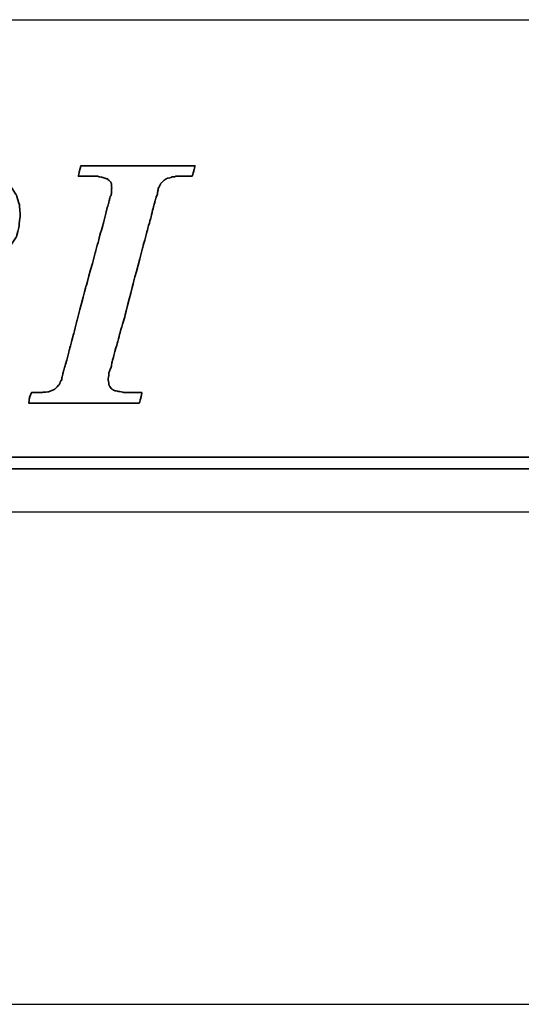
# Model space of a CAD drawing. Header units: millimetres. Extents: x 748 to 1024, y 329 to 423.
# Tile 29 of 49: x 949.53 to 951.06, y 353.03 to 356.03. Entities that reach past the tile are written whole.
import ezdxf

# ---------------------------------------------------------------- set-up
doc = ezdxf.new("R2010")
doc.units = ezdxf.units.MM
doc.header["$LTSCALE"] = 0.15
for name, color, linetype in [('DIM', 4, 'CONTINUOUS'), ('layer 1', 7, 'CONTINUOUS'), ('OUT', 3, 'CONTINUOUS')]:
    doc.layers.add(name, color=color, linetype=linetype)

# ---------------------------------------------------------------- blocks, each defined once
blk = doc.blocks.new('TBI MOTION logo(完整正式版)')
at = {"layer": 'layer 1', "color": 22, "lineweight": 35}
for points, knots in [([(-64.65375, -6.86375), (-64.65375, -6.86375), (-64.84375, -7.29625), (-64.84375, -7.29625), (-64.84375, -7.29625), (-64.84375, -7.29625), (-64.86875, -7.34375), (-64.86875, -7.34375), (-64.86875, -7.34375), (-64.86875, -7.34375), (-64.86875, -7.36875), (-64.86875, -7.36875), (-64.86875, -7.36875), (-64.86875, -7.36875), (-65.15375, -7.65375), (-65.15375, -7.65375), (-65.15375, -7.65375), (-65.15375, -7.65375), (-65.17875, -7.65375), (-65.17875, -7.65375), (-65.17875, -7.65375), (-65.17875, -7.65375), (-65.20375, -7.67875), (-65.20375, -7.67875), (-65.20375, -7.67875), (-65.20375, -7.67875), (-65.58875, -7.87125), (-65.58875, -7.87125), (-65.58875, -7.87125), (-65.58875, -7.87125), (-65.63375, -7.87125), (-65.63375, -7.87125), (-65.63375, -7.87125), (-65.63375, -7.87125), (-65.65875, -7.89375), (-65.65875, -7.89375), (-65.65875, -7.89375), (-65.65875, -7.89375), (-66.09375, -7.94375), (-66.09375, -7.94375), (-66.09375, -7.94375), (-66.09375, -7.94375), (-66.11375, -7.94375), (-66.11375, -7.94375), (-66.11375, -7.94375), (-66.11375, -7.94375), (-66.16375, -7.94375), (-66.16375, -7.94375), (-66.16375, -7.94375), (-66.16375, -7.94375), (-66.30875, -7.94375), (-66.30875, -7.94375), (-66.30875, -7.94375), (-66.30875, -7.94375), (-66.69375, -7.94375), (-66.69375, -7.94375), (-66.69375, -7.94375), (-66.69375, -7.94375), (-67.07375, -7.94375), (-67.07375, -7.94375), (-67.07375, -7.94375), (-67.07375, -7.94375), (-67.12375, -7.94375), (-67.12375, -7.94375), (-67.12375, -7.94375), (-67.12375, -7.94375), (-67.12375, -7.96625), (-67.12375, -7.96625), (-67.12375, -7.96625), (-67.12375, -7.96625), (-67.14875, -7.99125), (-67.14875, -7.99125), (-67.14875, -7.99125), (-67.14875, -7.99125), (-67.24375, -8.34875), (-67.24375, -8.34875), (-67.24375, -8.34875), (-67.24375, -8.34875), (-67.31375, -8.68625), (-67.31375, -8.68625), (-67.31375, -8.68625), (-67.31375, -8.68625), (-67.26875, -8.68625), (-67.26875, -8.68625), (-67.26875, -8.68625), (-67.26875, -8.68625), (-67.07375, -8.68625), (-67.07375, -8.68625), (-67.07375, -8.68625), (-67.07375, -8.68625), (-66.54875, -8.68625), (-66.54875, -8.68625), (-66.54875, -8.68625), (-66.54875, -8.68625), (-65.82625, -8.68625), (-65.82625, -8.68625), (-65.82625, -8.68625), (-65.82625, -8.68625), (-65.01375, -8.68625), (-65.01375, -8.68625), (-65.01375, -8.68625), (-65.01375, -8.68625), (-64.05375, -8.68625), (-64.05375, -8.68625), (-64.05375, -8.68625), (-64.05375, -8.68625), (-62.08375, -8.68625), (-62.08375, -8.68625), (-62.08375, -8.68625), (-62.08375, -8.68625), (-60.06875, -8.68625), (-60.06875, -8.68625), (-60.06875, -8.68625), (-60.06875, -8.68625), (-59.10875, -8.68625), (-59.10875, -8.68625), (-59.10875, -8.68625), (-59.10875, -8.68625), (-58.29375, -8.68625), (-58.29375, -8.68625), (-58.29375, -8.68625), (-58.29375, -8.68625), (-57.57375, -8.68625), (-57.57375, -8.68625), (-57.57375, -8.68625), (-57.57375, -8.68625), (-57.04875, -8.68625), (-57.04875, -8.68625), (-57.04875, -8.68625), (-57.04875, -8.68625), (-56.85375, -8.68625), (-56.85375, -8.68625), (-56.85375, -8.68625), (-56.85375, -8.68625), (-56.70875, -8.68625), (-56.70875, -8.68625), (-56.70875, -8.68625), (-56.70875, -8.68625), (-56.61375, -8.68625), (-56.61375, -8.68625), (-56.61375, -8.68625), (-56.61375, -8.68625), (-56.56875, -8.68625), (-56.56875, -8.68625), (-56.56875, -8.68625), (-56.56875, -8.68625), (-55.65375, -8.63875), (-55.65375, -8.63875), (-55.65375, -8.63875), (-55.65375, -8.63875), (-54.76875, -8.51875), (-54.76875, -8.51875), (-54.76875, -8.51875), (-54.76875, -8.51875), (-53.90375, -8.30375), (-53.90375, -8.30375), (-53.90375, -8.30375), (-53.90375, -8.30375), (-53.08875, -8.03875), (-53.08875, -8.03875), (-53.08875, -8.03875), (-53.08875, -8.03875), (-52.34375, -7.65375), (-52.34375, -7.65375), (-52.34375, -7.65375), (-52.34375, -7.65375), (-51.69875, -7.29625), (-51.69875, -7.29625), (-51.69875, -7.29625), (-51.69875, -7.29625), (-51.21875, -6.91125), (-51.21875, -6.91125), (-51.21875, -6.91125), (-51.21875, -6.91125), (-50.83375, -6.50375), (-50.83375, -6.50375), (-50.83375, -6.50375), (-50.83375, -6.50375), (-50.44875, -5.94875), (-50.44875, -5.94875), (-50.44875, -5.94875), (-50.44875, -5.94875), (-50.13875, -5.30375), (-50.13875, -5.30375), (-50.13875, -5.30375), (-50.13875, -5.30375), (-49.99375, -4.65375), (-49.99375, -4.65375), (-49.99375, -4.65375), (-49.99375, -4.65375), (-49.92375, -3.98375), (-49.92375, -3.98375), (-49.92375, -3.98375), (-49.92375, -3.98375), (-49.99375, -3.19374), (-49.99375, -3.19374), (-49.99375, -3.19374), (-49.99375, -3.19374), (-50.23374, -2.44874), (-50.23374, -2.44874), (-50.23374, -2.44874), (-50.23374, -2.44874), (-50.59375, -1.87374), (-50.59375, -1.87374), (-50.59375, -1.87374), (-50.59375, -1.87374), (-51.09875, -1.31874), (-51.09875, -1.31874), (-51.09875, -1.31874), (-51.09875, -1.31874), (-51.74375, -0.81875), (-51.74375, -0.81875), (-51.74375, -0.81875), (-51.74375, -0.81875), (-52.53875, -0.48125), (-52.53875, -0.48125), (-52.53875, -0.48125), (-52.53875, -0.48125), (-53.47375, -0.21875), (-53.47375, -0.21875), (-53.47375, -0.21875), (-53.47375, -0.21875), (-54.52875, -0.04874), (-54.52875, -0.04874), (-54.52875, -0.04874), (-54.52875, -0.04874), (-55.65375, 0.12125), (-55.65375, 0.12125), (-55.65375, 0.12125), (-55.65375, 0.12125), (-54.50375, 0.28624), (-54.50375, 0.28624), (-54.50375, 0.28624), (-54.50375, 0.28624), (-53.83375, 0.38124), (-53.83375, 0.38124), (-53.83375, 0.38124), (-53.83375, 0.38124), (-53.18375, 0.50125), (-53.18375, 0.50125), (-53.18375, 0.50125), (-53.18375, 0.50125), (-52.55875, 0.66874), (-52.55875, 0.66874), (-52.55875, 0.66874), (-52.55875, 0.66874), (-52.03375, 0.86124), (-52.03375, 0.86124), (-52.03375, 0.86124), (-52.03375, 0.86124), (-51.50374, 1.03124), (-51.50374, 1.03124), (-51.50374, 1.03124), (-51.50374, 1.03124), (-51.09875, 1.27125), (-51.09875, 1.27125), (-51.09875, 1.27125), (-51.09875, 1.27125), (-50.71375, 1.48624), (-50.71375, 1.48624), (-50.71375, 1.48624), (-50.71375, 1.48624), (-50.37625, 1.77625), (-50.37625, 1.77625), (-50.37625, 1.77625), (-50.37625, 1.77625), (-49.82375, 2.37625), (-49.82375, 2.37625), (-49.82375, 2.37625), (-49.82375, 2.37625), (-49.41875, 2.99625), (-49.41875, 2.99625), (-49.41875, 2.99625), (-49.41875, 2.99625), (-49.22375, 3.76625), (-49.22375, 3.76625), (-49.22375, 3.76625), (-49.22375, 3.76625), (-49.15375, 4.50874), (-49.15375, 4.50874), (-49.15375, 4.50874), (-49.15375, 4.50874), (-49.20375, 5.25125), (-49.20375, 5.25125), (-49.20375, 5.25125), (-49.20375, 5.25125), (-49.41875, 5.92625), (-49.41875, 5.92625), (-49.41875, 5.92625), (-49.41875, 5.92625), (-49.77875, 6.47625), (-49.77875, 6.47625), (-49.77875, 6.47625), (-49.77875, 6.47625), (-50.33125, 7.02624), (-50.33125, 7.02624), (-50.33125, 7.02624), (-50.33125, 7.02624), (-51.00125, 7.43625), (-51.00125, 7.43625), (-51.00125, 7.43625), (-51.00125, 7.43625), (-51.79375, 7.72625), (-51.79375, 7.72625), (-51.79375, 7.72625), (-51.79375, 7.72625), (-52.72875, 7.89124), (-52.72875, 7.89124), (-52.72875, 7.89124), (-52.72875, 7.89124), (-53.83375, 7.98625), (-53.83375, 7.98625), (-53.83375, 7.98625), (-53.83375, 7.98625), (-53.92875, 7.98625), (-53.92875, 7.98625), (-53.92875, 7.98625), (-53.92875, 7.98625), (-54.26375, 7.98625), (-54.26375, 7.98625), (-54.26375, 7.98625), (-54.26375, 7.98625), (-54.74375, 7.98625), (-54.74375, 7.98625), (-54.74375, 7.98625), (-54.74375, 7.98625), (-55.36875, 7.98625), (-55.36875, 7.98625), (-55.36875, 7.98625), (-55.36875, 7.98625), (-56.13375, 7.98625), (-56.13375, 7.98625), (-56.13375, 7.98625), (-56.13375, 7.98625), (-56.94875, 7.98625), (-56.94875, 7.98625), (-56.94875, 7.98625), (-56.94875, 7.98625), (-58.77625, 7.98625), (-58.77625, 7.98625), (-58.77625, 7.98625), (-58.77625, 7.98625), (-60.59875, 7.98625), (-60.59875, 7.98625), (-60.59875, 7.98625), (-60.59875, 7.98625), (-61.41375, 7.98625), (-61.41375, 7.98625), (-61.41375, 7.98625), (-61.41375, 7.98625), (-62.17875, 7.98625), (-62.17875, 7.98625), (-62.17875, 7.98625), (-62.17875, 7.98625), (-62.80375, 7.98625), (-62.80375, 7.98625), (-62.80375, 7.98625), (-62.80375, 7.98625), (-63.30625, 7.98625), (-63.30625, 7.98625), (-63.30625, 7.98625), (-63.30625, 7.98625), (-63.57375, 7.98625), (-63.57375, 7.98625), (-63.57375, 7.98625), (-63.57375, 7.98625), (-63.57375, 7.96375), (-63.57375, 7.96375), (-63.57375, 7.96375), (-63.57375, 7.96375), (-63.59875, 7.94125), (-63.59875, 7.94125), (-63.59875, 7.94125), (-63.59875, 7.94125), (-63.69375, 7.55625), (-63.69375, 7.55625), (-63.69375, 7.55625), (-63.69375, 7.55625), (-63.76375, 7.24624), (-63.76375, 7.24624), (-63.76375, 7.24624), (-63.76375, 7.24624), (-63.23875, 7.24624), (-63.23875, 7.24624), (-63.23875, 7.24624), (-63.23875, 7.24624), (-62.75875, 7.24624), (-62.75875, 7.24624), (-62.75875, 7.24624), (-62.75875, 7.24624), (-62.61125, 7.24624), (-62.61125, 7.24624), (-62.61125, 7.24624), (-62.61125, 7.24624), (-62.56625, 7.24624), (-62.56625, 7.24624), (-62.56625, 7.24624), (-62.56625, 7.24624), (-62.22875, 7.24624), (-62.22875, 7.24624), (-62.22875, 7.24624), (-62.22875, 7.24624), (-62.20375, 7.24624), (-62.20375, 7.24624), (-62.20375, 7.24624), (-62.20375, 7.24624), (-62.17875, 7.21875), (-62.17875, 7.21875), (-62.17875, 7.21875), (-62.17875, 7.21875), (-61.96375, 7.17125), (-61.96375, 7.17125), (-61.96375, 7.17125), (-61.96375, 7.17125), (-61.72375, 7.12624), (-61.72375, 7.12624), (-61.72375, 7.12624), (-61.72375, 7.12624), (-61.70375, 7.12624), (-61.70375, 7.12624), (-61.70375, 7.12624), (-61.70375, 7.12624), (-61.55875, 7.07624), (-61.55875, 7.07624), (-61.55875, 7.07624), (-61.55875, 7.07624), (-61.50875, 7.07624), (-61.50875, 7.07624), (-61.50875, 7.07624), (-61.50875, 7.07624), (-61.48375, 7.02624), (-61.48375, 7.02624), (-61.48375, 7.02624), (-61.48375, 7.02624), (-61.31875, 6.83375), (-61.31875, 6.83375), (-61.31875, 6.83375), (-61.31875, 6.83375), (-61.29375, 6.81125), (-61.29375, 6.81125), (-61.29375, 6.81125), (-61.29375, 6.81125), (-61.29375, 6.78625), (-61.29375, 6.78625), (-61.29375, 6.78625), (-61.29375, 6.78625), (-61.19875, 6.50124), (-61.19875, 6.50124), (-61.19875, 6.50124), (-61.19875, 6.50124), (-61.17375, 6.45124), (-61.17375, 6.45124), (-61.17375, 6.45124), (-61.17375, 6.45124), (-61.19875, 6.40625), (-61.19875, 6.40625), (-61.19875, 6.40625), (-61.19875, 6.40625), (-61.26875, 5.99624), (-61.26875, 5.99624), (-61.26875, 5.99624), (-61.26875, 5.99624), (-61.26875, 5.85125), (-61.26875, 5.85125), (-61.26875, 5.85125), (-61.26875, 5.85125), (-61.26875, 5.82625), (-61.26875, 5.82625), (-61.26875, 5.82625), (-61.26875, 5.82625), (-61.29375, 5.80625), (-61.29375, 5.80625), (-61.29375, 5.80625), (-61.29375, 5.80625), (-61.34125, 5.66125), (-61.34125, 5.66125), (-61.34125, 5.66125), (-61.34125, 5.66125), (-61.41375, 5.44625), (-61.41375, 5.44625), (-61.41375, 5.44625), (-61.41375, 5.44625), (-61.48375, 5.15625), (-61.48375, 5.15625), (-61.48375, 5.15625), (-61.48375, 5.15625), (-61.58375, 4.82124), (-61.58375, 4.82124), (-61.58375, 4.82124), (-61.58375, 4.82124), (-61.79875, 4.00375), (-61.79875, 4.00375), (-61.79875, 4.00375), (-61.79875, 4.00375), (-62.05875, 2.99625), (-62.05875, 2.99625), (-62.05875, 2.99625), (-62.05875, 2.99625), (-62.34875, 1.91625), (-62.34875, 1.91625), (-62.34875, 1.91625), (-62.34875, 1.91625), (-62.97375, -0.41124), (-62.97375, -0.41124), (-62.97375, -0.41124), (-62.97375, -0.41124), (-63.59875, -2.75875), (-63.59875, -2.75875), (-63.59875, -2.75875), (-63.59875, -2.75875), (-63.88375, -3.86374), (-63.88375, -3.86374), (-63.88375, -3.86374), (-63.88375, -3.86374), (-64.14875, -4.82374), (-64.14875, -4.82374), (-64.14875, -4.82374), (-64.14875, -4.82374), (-64.36375, -5.64125), (-64.36375, -5.64125), (-64.36375, -5.64125), (-64.36375, -5.64125), (-64.43625, -5.97625), (-64.43625, -5.97625), (-64.43625, -5.97625), (-64.43625, -5.97625), (-64.50875, -6.28625), (-64.50875, -6.28625), (-64.50875, -6.28625), (-64.50875, -6.28625), (-64.50875, -6.30875), (-64.50875, -6.30875), (-64.50875, -6.30875), (-64.50875, -6.30875), (-64.57875, -6.50375), (-64.57875, -6.50375), (-64.57875, -6.50375), (-64.57875, -6.50375), (-64.62875, -6.69625), (-64.62875, -6.69625), (-64.62875, -6.69625), (-64.62875, -6.69625), (-64.62875, -6.76875), (-64.62875, -6.76875), (-64.62875, -6.76875), (-64.62875, -6.76875), (-64.62875, -6.81375), (-64.62875, -6.81375), (-64.62875, -6.81375), (-64.62875, -6.81375), (-64.62875, -6.83875), (-64.62875, -6.83875), (-64.62875, -6.83875), (-64.62875, -6.83875), (-64.65375, -6.86375), (-64.65375, -6.86375)], [0, 0, 0, 0, 0.00719424, 0.00719424, 0.00719424, 0.00719425, 0.01438849, 0.01438849, 0.01438849, 0.0143885, 0.02158273, 0.02158273, 0.02158273, 0.02158274, 0.02877698, 0.02877698, 0.02877698, 0.02877699, 0.03597122, 0.03597122, 0.03597122, 0.03597123, 0.04316547, 0.04316547, 0.04316547, 0.04316548, 0.05035971, 0.05035971, 0.05035971, 0.05035972, 0.05755396, 0.05755396, 0.05755396, 0.05755397, 0.0647482, 0.0647482, 0.0647482, 0.06474821, 0.07194245, 0.07194245, 0.07194245, 0.07194246, 0.07913669, 0.07913669, 0.07913669, 0.0791367, 0.08633094, 0.08633094, 0.08633094, 0.08633095, 0.09352518, 0.09352518, 0.09352518, 0.09352519, 0.10071942, 0.10071942, 0.10071942, 0.10071943, 0.10791367, 0.10791367, 0.10791367, 0.10791368, 0.11510791, 0.11510791, 0.11510791, 0.11510792, 0.12230216, 0.12230216, 0.12230216, 0.12230217, 0.1294964, 0.1294964, 0.1294964, 0.12949641, 0.13669065, 0.13669065, 0.13669065, 0.13669066, 0.14388489, 0.14388489, 0.14388489, 0.1438849, 0.15107914, 0.15107914, 0.15107914, 0.15107915, 0.15827338, 0.15827338, 0.15827338, 0.15827339, 0.16546763, 0.16546763, 0.16546763, 0.16546764, 0.17266187, 0.17266187, 0.17266187, 0.17266188, 0.17985612, 0.17985612, 0.17985612, 0.17985613, 0.18705036, 0.18705036, 0.18705036, 0.18705037, 0.1942446, 0.1942446, 0.1942446, 0.19424461, 0.20143885, 0.20143885, 0.20143885, 0.20143886, 0.20863309, 0.20863309, 0.20863309, 0.2086331, 0.21582734, 0.21582734, 0.21582734, 0.21582735, 0.22302158, 0.22302158, 0.22302158, 0.22302159, 0.23021583, 0.23021583, 0.23021583, 0.23021584, 0.23741007, 0.23741007, 0.23741007, 0.23741008, 0.24460432, 0.24460432, 0.24460432, 0.24460433, 0.25179856, 0.25179856, 0.25179856, 0.25179857, 0.25899281, 0.25899281, 0.25899281, 0.25899282, 0.26618705, 0.26618705, 0.26618705, 0.26618706, 0.27338129, 0.27338129, 0.27338129, 0.2733813, 0.28057554, 0.28057554, 0.28057554, 0.28057555, 0.28776978, 0.28776978, 0.28776978, 0.28776979, 0.29496403, 0.29496403, 0.29496403, 0.29496404, 0.30215827, 0.30215827, 0.30215827, 0.30215828, 0.30935252, 0.30935252, 0.30935252, 0.30935253, 0.31654676, 0.31654676, 0.31654676, 0.31654677, 0.32374101, 0.32374101, 0.32374101, 0.32374102, 0.33093525, 0.33093525, 0.33093525, 0.33093526, 0.3381295, 0.3381295, 0.3381295, 0.33812951, 0.34532374, 0.34532374, 0.34532374, 0.34532375, 0.35251799, 0.35251799, 0.35251799, 0.352518, 0.35971223, 0.35971223, 0.35971223, 0.35971224, 0.36690647, 0.36690647, 0.36690647, 0.36690648, 0.37410072, 0.37410072, 0.37410072, 0.37410073, 0.38129496, 0.38129496, 0.38129496, 0.38129497, 0.38848921, 0.38848921, 0.38848921, 0.38848922, 0.39568345, 0.39568345, 0.39568345, 0.39568346, 0.4028777, 0.4028777, 0.4028777, 0.40287771, 0.41007194, 0.41007194, 0.41007194, 0.41007195, 0.41726619, 0.41726619, 0.41726619, 0.4172662, 0.42446043, 0.42446043, 0.42446043, 0.42446044, 0.43165468, 0.43165468, 0.43165468, 0.43165469, 0.43884892, 0.43884892, 0.43884892, 0.43884893, 0.44604317, 0.44604317, 0.44604317, 0.44604318, 0.45323741, 0.45323741, 0.45323741, 0.45323742, 0.46043165, 0.46043165, 0.46043165, 0.46043166, 0.4676259, 0.4676259, 0.4676259, 0.46762591, 0.47482014, 0.47482014, 0.47482014, 0.47482015, 0.48201439, 0.48201439, 0.48201439, 0.4820144, 0.48920863, 0.48920863, 0.48920863, 0.48920864, 0.49640288, 0.49640288, 0.49640288, 0.49640289, 0.50359712, 0.50359712, 0.50359712, 0.50359713, 0.51079137, 0.51079137, 0.51079137, 0.51079138, 0.51798561, 0.51798561, 0.51798561, 0.51798562, 0.52517986, 0.52517986, 0.52517986, 0.52517987, 0.5323741, 0.5323741, 0.5323741, 0.53237411, 0.53956835, 0.53956835, 0.53956835, 0.53956836, 0.54676259, 0.54676259, 0.54676259, 0.5467626, 0.55395683, 0.55395683, 0.55395683, 0.55395684, 0.56115108, 0.56115108, 0.56115108, 0.56115109, 0.56834532, 0.56834532, 0.56834532, 0.56834533, 0.57553957, 0.57553957, 0.57553957, 0.57553958, 0.58273381, 0.58273381, 0.58273381, 0.58273382, 0.58992806, 0.58992806, 0.58992806, 0.58992807, 0.5971223, 0.5971223, 0.5971223, 0.59712231, 0.60431655, 0.60431655, 0.60431655, 0.60431656, 0.61151079, 0.61151079, 0.61151079, 0.6115108, 0.61870504, 0.61870504, 0.61870504, 0.61870505, 0.62589928, 0.62589928, 0.62589928, 0.62589929, 0.63309353, 0.63309353, 0.63309353, 0.63309354, 0.64028777, 0.64028777, 0.64028777, 0.64028778, 0.64748201, 0.64748201, 0.64748201, 0.64748202, 0.65467626, 0.65467626, 0.65467626, 0.65467627, 0.6618705, 0.6618705, 0.6618705, 0.66187051, 0.66906475, 0.66906475, 0.66906475, 0.66906476, 0.67625899, 0.67625899, 0.67625899, 0.676259, 0.68345324, 0.68345324, 0.68345324, 0.68345325, 0.69064748, 0.69064748, 0.69064748, 0.69064749, 0.69784173, 0.69784173, 0.69784173, 0.69784174, 0.70503597, 0.70503597, 0.70503597, 0.70503598, 0.71223022, 0.71223022, 0.71223022, 0.71223023, 0.71942446, 0.71942446, 0.71942446, 0.71942447, 0.72661871, 0.72661871, 0.72661871, 0.72661872, 0.73381295, 0.73381295, 0.73381295, 0.73381296, 0.74100719, 0.74100719, 0.74100719, 0.7410072, 0.74820144, 0.74820144, 0.74820144, 0.74820145, 0.75539568, 0.75539568, 0.75539568, 0.75539569, 0.76258993, 0.76258993, 0.76258993, 0.76258994, 0.76978417, 0.76978417, 0.76978417, 0.76978418, 0.77697842, 0.77697842, 0.77697842, 0.77697843, 0.78417266, 0.78417266, 0.78417266, 0.78417267, 0.79136691, 0.79136691, 0.79136691, 0.79136692, 0.79856115, 0.79856115, 0.79856115, 0.79856116, 0.8057554, 0.8057554, 0.8057554, 0.80575541, 0.81294964, 0.81294964, 0.81294964, 0.81294965, 0.82014388, 0.82014388, 0.82014388, 0.82014389, 0.82733813, 0.82733813, 0.82733813, 0.82733814, 0.83453237, 0.83453237, 0.83453237, 0.83453238, 0.84172662, 0.84172662, 0.84172662, 0.84172663, 0.84892086, 0.84892086, 0.84892086, 0.84892087, 0.85611511, 0.85611511, 0.85611511, 0.85611512, 0.86330935, 0.86330935, 0.86330935, 0.86330936, 0.8705036, 0.8705036, 0.8705036, 0.87050361, 0.87769784, 0.87769784, 0.87769784, 0.87769785, 0.88489209, 0.88489209, 0.88489209, 0.8848921, 0.89208633, 0.89208633, 0.89208633, 0.89208634, 0.89928058, 0.89928058, 0.89928058, 0.89928059, 0.90647482, 0.90647482, 0.90647482, 0.90647483, 0.91366906, 0.91366906, 0.91366906, 0.91366907, 0.92086331, 0.92086331, 0.92086331, 0.92086332, 0.92805755, 0.92805755, 0.92805755, 0.92805756, 0.9352518, 0.9352518, 0.9352518, 0.93525181, 0.94244604, 0.94244604, 0.94244604, 0.94244605, 0.94964029, 0.94964029, 0.94964029, 0.9496403, 0.95683453, 0.95683453, 0.95683453, 0.95683454, 0.96402878, 0.96402878, 0.96402878, 0.96402879, 0.97122302, 0.97122302, 0.97122302, 0.97122303, 0.97841727, 0.97841727, 0.97841727, 0.97841728, 0.98561151, 0.98561151, 0.98561151, 0.98561152, 0.99280576, 0.99280576, 0.99280576, 0.99280577, 1, 1, 1, 1]), ([(-40.59125, -7.94375), (-40.59125, -7.94375), (-40.97375, -7.94375), (-40.97375, -7.94375), (-40.97375, -7.94375), (-40.97375, -7.94375), (-41.38125, -7.94375), (-41.38125, -7.94375), (-41.38125, -7.94375), (-41.38125, -7.94375), (-41.54875, -7.94375), (-41.54875, -7.94375), (-41.54875, -7.94375), (-41.54875, -7.94375), (-41.59875, -7.94375), (-41.59875, -7.94375), (-41.59875, -7.94375), (-41.59875, -7.94375), (-41.88375, -7.94375), (-41.88375, -7.94375), (-41.88375, -7.94375), (-41.88375, -7.94375), (-41.90875, -7.91875), (-41.90875, -7.91875), (-41.90875, -7.91875), (-41.90875, -7.91875), (-42.19875, -7.87125), (-42.19875, -7.87125), (-42.19875, -7.87125), (-42.19875, -7.87125), (-42.43875, -7.82375), (-42.43875, -7.82375), (-42.43875, -7.82375), (-42.43875, -7.82375), (-42.45875, -7.82375), (-42.45875, -7.82375), (-42.45875, -7.82375), (-42.45875, -7.82375), (-42.48625, -7.82375), (-42.48625, -7.82375), (-42.48625, -7.82375), (-42.48625, -7.82375), (-42.67625, -7.72375), (-42.67625, -7.72375), (-42.67625, -7.72375), (-42.67625, -7.72375), (-42.70125, -7.70375), (-42.70125, -7.70375), (-42.70125, -7.70375), (-42.70125, -7.70375), (-42.72375, -7.67875), (-42.72375, -7.67875), (-42.72375, -7.67875), (-42.72375, -7.67875), (-42.86875, -7.48875), (-42.86875, -7.48875), (-42.86875, -7.48875), (-42.86875, -7.48875), (-42.89375, -7.43875), (-42.89375, -7.43875), (-42.89375, -7.43875), (-42.89375, -7.43875), (-42.91875, -7.38875), (-42.91875, -7.38875), (-42.91875, -7.38875), (-42.91875, -7.38875), (-42.93875, -7.12875), (-42.93875, -7.12875), (-42.93875, -7.12875), (-42.93875, -7.12875), (-42.96375, -7.10375), (-42.96375, -7.10375), (-42.96375, -7.10375), (-42.96375, -7.10375), (-42.96375, -7.05375), (-42.96375, -7.05375), (-42.96375, -7.05375), (-42.96375, -7.05375), (-42.96375, -7.00875), (-42.96375, -7.00875), (-42.96375, -7.00875), (-42.96375, -7.00875), (-42.91875, -6.69625), (-42.91875, -6.69625), (-42.91875, -6.69625), (-42.91875, -6.69625), (-42.91875, -6.62375), (-42.91875, -6.62375), (-42.91875, -6.62375), (-42.91875, -6.62375), (-42.91875, -6.59625), (-42.91875, -6.59625), (-42.91875, -6.59625), (-42.91875, -6.59625), (-42.91875, -6.57375), (-42.91875, -6.57375), (-42.91875, -6.57375), (-42.91875, -6.57375), (-42.91875, -6.52875), (-42.91875, -6.52875), (-42.91875, -6.52875), (-42.91875, -6.52875), (-42.89375, -6.50375), (-42.89375, -6.50375), (-42.89375, -6.50375), (-42.89375, -6.50375), (-42.84375, -6.38375), (-42.84375, -6.38375), (-42.84375, -6.38375), (-42.84375, -6.38375), (-42.84375, -6.35875), (-42.84375, -6.35875), (-42.84375, -6.35875), (-42.84375, -6.35875), (-42.74625, -6.14375), (-42.74625, -6.14375), (-42.74625, -6.14375), (-42.74625, -6.14375), (-42.70125, -5.85375), (-42.70125, -5.85375), (-42.70125, -5.85375), (-42.70125, -5.85375), (-42.60375, -5.47125), (-42.60375, -5.47125), (-42.60375, -5.47125), (-42.60375, -5.47125), (-42.60375, -5.44875), (-42.60375, -5.44875), (-42.60375, -5.44875), (-42.60375, -5.44875), (-42.38875, -4.67875), (-42.38875, -4.67875), (-42.38875, -4.67875), (-42.38875, -4.67875), (-42.36375, -4.65375), (-42.36375, -4.65375), (-42.36375, -4.65375), (-42.36375, -4.65375), (-42.12375, -3.69625), (-42.12375, -3.69625), (-42.12375, -3.69625), (-42.12375, -3.69625), (-42.12375, -3.67374), (-42.12375, -3.67374), (-42.12375, -3.67374), (-42.12375, -3.67374), (-41.78875, -2.59374), (-41.78875, -2.59374), (-41.78875, -2.59374), (-41.78875, -2.59374), (-41.18875, -0.19375), (-41.18875, -0.19375), (-41.18875, -0.19375), (-41.18875, -0.19375), (-40.54375, 2.20624), (-40.54375, 2.20624), (-40.54375, 2.20624), (-40.54375, 2.20624), (-40.25375, 3.30875), (-40.25375, 3.30875), (-40.25375, 3.30875), (-40.25375, 3.30875), (-39.98875, 4.27125), (-39.98875, 4.27125), (-39.98875, 4.27125), (-39.98875, 4.27125), (-39.77375, 5.13125), (-39.77375, 5.13125), (-39.77375, 5.13125), (-39.77375, 5.13125), (-39.67875, 5.47125), (-39.67875, 5.47125), (-39.67875, 5.47125), (-39.67875, 5.47125), (-39.60375, 5.75625), (-39.60375, 5.75625), (-39.60375, 5.75625), (-39.60375, 5.75625), (-39.60375, 5.78125), (-39.60375, 5.78125), (-39.60375, 5.78125), (-39.60375, 5.78125), (-39.50875, 5.97125), (-39.50875, 5.97125), (-39.50875, 5.97125), (-39.50875, 5.97125), (-39.50875, 6.13875), (-39.50875, 6.13875), (-39.50875, 6.13875), (-39.50875, 6.13875), (-39.48625, 6.16625), (-39.48625, 6.16625), (-39.48625, 6.16625), (-39.48625, 6.16625), (-39.46125, 6.28625), (-39.46125, 6.28625), (-39.46125, 6.28625), (-39.46125, 6.28625), (-39.46125, 6.42625), (-39.46125, 6.42625), (-39.46125, 6.42625), (-39.46125, 6.42625), (-39.41375, 6.42625), (-39.41375, 6.42625), (-39.41375, 6.42625), (-39.41375, 6.42625), (-39.29375, 6.69125), (-39.29375, 6.69125), (-39.29375, 6.69125), (-39.29375, 6.69125), (-39.26875, 6.74125), (-39.26875, 6.74125), (-39.26875, 6.74125), (-39.26875, 6.74125), (-39.24375, 6.76625), (-39.24375, 6.76625), (-39.24375, 6.76625), (-39.24375, 6.76625), (-38.98375, 7.00624), (-38.98375, 7.00624), (-38.98375, 7.00624), (-38.98375, 7.00624), (-38.95625, 7.02624), (-38.95625, 7.02624), (-38.95625, 7.02624), (-38.95625, 7.02624), (-38.78875, 7.12624), (-38.78875, 7.12624), (-38.78875, 7.12624), (-38.78875, 7.12624), (-38.76375, 7.12624), (-38.76375, 7.12624), (-38.76375, 7.12624), (-38.76375, 7.12624), (-38.74375, 7.12624), (-38.74375, 7.12624), (-38.74375, 7.12624), (-38.74375, 7.12624), (-38.52875, 7.17125), (-38.52875, 7.17125), (-38.52875, 7.17125), (-38.52875, 7.17125), (-38.52875, 7.19624), (-38.52875, 7.19624), (-38.52875, 7.19624), (-38.52875, 7.19624), (-38.50375, 7.19624), (-38.50375, 7.19624), (-38.50375, 7.19624), (-38.50375, 7.19624), (-38.26125, 7.21875), (-38.26125, 7.21875), (-38.26125, 7.21875), (-38.26125, 7.21875), (-38.23875, 7.24624), (-38.23875, 7.24624), (-38.23875, 7.24624), (-38.23875, 7.24624), (-38.21625, 7.24624), (-38.21625, 7.24624), (-38.21625, 7.24624), (-38.21625, 7.24624), (-38.18875, 7.24624), (-38.18875, 7.24624), (-38.18875, 7.24624), (-38.18875, 7.24624), (-37.90375, 7.24624), (-37.90375, 7.24624), (-37.90375, 7.24624), (-37.90375, 7.24624), (-37.85375, 7.24624), (-37.85375, 7.24624), (-37.85375, 7.24624), (-37.85375, 7.24624), (-37.75875, 7.24624), (-37.75875, 7.24624), (-37.75875, 7.24624), (-37.75875, 7.24624), (-37.42375, 7.24624), (-37.42375, 7.24624), (-37.42375, 7.24624), (-37.42375, 7.24624), (-37.08875, 7.24624), (-37.08875, 7.24624), (-37.08875, 7.24624), (-37.08875, 7.24624), (-37.06375, 7.24624), (-37.06375, 7.24624), (-37.06375, 7.24624), (-37.06375, 7.24624), (-37.06375, 7.26624), (-37.06375, 7.26624), (-37.06375, 7.26624), (-37.06375, 7.26624), (-37.03875, 7.29125), (-37.03875, 7.29125), (-37.03875, 7.29125), (-37.03875, 7.29125), (-37.03875, 7.31625), (-37.03875, 7.31625), (-37.03875, 7.31625), (-37.03875, 7.31625), (-36.94125, 7.67625), (-36.94125, 7.67625), (-36.94125, 7.67625), (-36.94125, 7.67625), (-36.86875, 7.98625), (-36.86875, 7.98625), (-36.86875, 7.98625), (-36.86875, 7.98625), (-36.98875, 7.98625), (-36.98875, 7.98625), (-36.98875, 7.98625), (-36.98875, 7.98625), (-37.42375, 7.98625), (-37.42375, 7.98625), (-37.42375, 7.98625), (-37.42375, 7.98625), (-37.94875, 7.98625), (-37.94875, 7.98625), (-37.94875, 7.98625), (-37.94875, 7.98625), (-38.57375, 7.98625), (-38.57375, 7.98625), (-38.57375, 7.98625), (-38.57375, 7.98625), (-39.29375, 7.98625), (-39.29375, 7.98625), (-39.29375, 7.98625), (-39.29375, 7.98625), (-40.82875, 7.98625), (-40.82875, 7.98625), (-40.82875, 7.98625), (-40.82875, 7.98625), (-42.36375, 7.98625), (-42.36375, 7.98625), (-42.36375, 7.98625), (-42.36375, 7.98625), (-43.08375, 7.98625), (-43.08375, 7.98625), (-43.08375, 7.98625), (-43.08375, 7.98625), (-43.70875, 7.98625), (-43.70875, 7.98625), (-43.70875, 7.98625), (-43.70875, 7.98625), (-44.23375, 7.98625), (-44.23375, 7.98625), (-44.23375, 7.98625), (-44.23375, 7.98625), (-44.66875, 7.98625), (-44.66875, 7.98625), (-44.66875, 7.98625), (-44.66875, 7.98625), (-44.88375, 7.98625), (-44.88375, 7.98625), (-44.88375, 7.98625), (-44.88375, 7.98625), (-44.90875, 7.94125), (-44.90875, 7.94125), (-44.90875, 7.94125), (-44.90875, 7.94125), (-44.90875, 7.91625), (-44.90875, 7.91625), (-44.90875, 7.91625), (-44.90875, 7.91625), (-45.00375, 7.55625), (-45.00375, 7.55625), (-45.00375, 7.55625), (-45.00375, 7.55625), (-45.05375, 7.24624), (-45.05375, 7.24624), (-45.05375, 7.24624), (-45.05375, 7.24624), (-44.61875, 7.24624), (-44.61875, 7.24624), (-44.61875, 7.24624), (-44.61875, 7.24624), (-44.11375, 7.24624), (-44.11375, 7.24624), (-44.11375, 7.24624), (-44.11375, 7.24624), (-43.99375, 7.24624), (-43.99375, 7.24624), (-43.99375, 7.24624), (-43.99375, 7.24624), (-43.94625, 7.24624), (-43.94625, 7.24624), (-43.94625, 7.24624), (-43.94625, 7.24624), (-43.92374, 7.24624), (-43.92374, 7.24624), (-43.92374, 7.24624), (-43.92374, 7.24624), (-43.65875, 7.24624), (-43.65875, 7.24624), (-43.65875, 7.24624), (-43.65875, 7.24624), (-43.63875, 7.21875), (-43.63875, 7.21875), (-43.63875, 7.21875), (-43.63875, 7.21875), (-43.46875, 7.19624), (-43.46875, 7.19624), (-43.46875, 7.19624), (-43.46875, 7.19624), (-43.39875, 7.19624), (-43.39875, 7.19624), (-43.39875, 7.19624), (-43.39875, 7.19624), (-43.37125, 7.17125), (-43.37125, 7.17125), (-43.37125, 7.17125), (-43.37125, 7.17125), (-43.34875, 7.17125), (-43.34875, 7.17125), (-43.34875, 7.17125), (-43.34875, 7.17125), (-43.20375, 7.12624), (-43.20375, 7.12624), (-43.20375, 7.12624), (-43.20375, 7.12624), (-43.05875, 7.07624), (-43.05875, 7.07624), (-43.05875, 7.07624), (-43.05875, 7.07624), (-43.01375, 7.07624), (-43.01375, 7.07624), (-43.01375, 7.07624), (-43.01375, 7.07624), (-42.98875, 7.02624), (-42.98875, 7.02624), (-42.98875, 7.02624), (-42.98875, 7.02624), (-42.79875, 6.86125), (-42.79875, 6.86125), (-42.79875, 6.86125), (-42.79875, 6.86125), (-42.77375, 6.81125), (-42.77375, 6.81125), (-42.77375, 6.81125), (-42.77375, 6.81125), (-42.74625, 6.76625), (-42.74625, 6.76625), (-42.74625, 6.76625), (-42.74625, 6.76625), (-42.72375, 6.47625), (-42.72375, 6.47625), (-42.72375, 6.47625), (-42.72375, 6.47625), (-42.70125, 6.45124), (-42.70125, 6.45124), (-42.70125, 6.45124), (-42.70125, 6.45124), (-42.70125, 6.42625), (-42.70125, 6.42625), (-42.70125, 6.42625), (-42.70125, 6.42625), (-42.72375, 6.40625), (-42.72375, 6.40625), (-42.72375, 6.40625), (-42.72375, 6.40625), (-42.74625, 5.97125), (-42.74625, 5.97125), (-42.74625, 5.97125), (-42.74625, 5.97125), (-42.74625, 5.94625), (-42.74625, 5.94625), (-42.74625, 5.94625), (-42.74625, 5.94625), (-42.74625, 5.92625), (-42.74625, 5.92625), (-42.74625, 5.92625), (-42.74625, 5.92625), (-42.77375, 5.87625), (-42.77375, 5.87625), (-42.77375, 5.87625), (-42.77375, 5.87625), (-42.81875, 5.80625), (-42.81875, 5.80625), (-42.81875, 5.80625), (-42.81875, 5.80625), (-42.86875, 5.63625), (-42.86875, 5.63625), (-42.86875, 5.63625), (-42.86875, 5.63625), (-42.91875, 5.39625), (-42.91875, 5.39625), (-42.91875, 5.39625), (-42.91875, 5.39625), (-42.91875, 5.37124), (-42.91875, 5.37124), (-42.91875, 5.37124), (-42.91875, 5.37124), (-43.01375, 5.10874), (-43.01375, 5.10874), (-43.01375, 5.10874), (-43.01375, 5.10874), (-43.10875, 4.77124), (-43.10875, 4.77124), (-43.10875, 4.77124), (-43.10875, 4.77124), (-43.29875, 3.95625), (-43.29875, 3.95625), (-43.29875, 3.95625), (-43.29875, 3.95625), (-43.58875, 2.95125), (-43.58875, 2.95125), (-43.58875, 2.95125), (-43.58875, 2.95125), (-43.87375, 1.87125), (-43.87375, 1.87125), (-43.87375, 1.87125), (-43.87375, 1.87125), (-44.52625, -0.50374), (-44.52625, -0.50374), (-44.52625, -0.50374), (-44.52625, -0.50374), (-45.14875, -2.85375), (-45.14875, -2.85375), (-45.14875, -2.85375), (-45.14875, -2.85375), (-45.43375, -3.95875), (-45.43375, -3.95875), (-45.43375, -3.95875), (-45.43375, -3.95875), (-45.69875, -4.96875), (-45.69875, -4.96875), (-45.69875, -4.96875), (-45.69875, -4.96875), (-45.91375, -5.78375), (-45.91375, -5.78375), (-45.91375, -5.78375), (-45.91375, -5.78375), (-46.01375, -6.11875), (-46.01375, -6.11875), (-46.01375, -6.11875), (-46.01375, -6.11875), (-46.01375, -6.14375), (-46.01375, -6.14375), (-46.01375, -6.14375), (-46.01375, -6.14375), (-46.10875, -6.40875), (-46.10875, -6.40875), (-46.10875, -6.40875), (-46.10875, -6.40875), (-46.15375, -6.64875), (-46.15375, -6.64875), (-46.15375, -6.64875), (-46.15375, -6.64875), (-46.20375, -6.83875), (-46.20375, -6.83875), (-46.20375, -6.83875), (-46.20375, -6.83875), (-46.22875, -6.93375), (-46.22875, -6.93375), (-46.22875, -6.93375), (-46.22875, -6.93375), (-46.22875, -7.07875), (-46.22875, -7.07875), (-46.22875, -7.07875), (-46.22875, -7.07875), (-46.27375, -7.07875), (-46.27375, -7.07875), (-46.27375, -7.07875), (-46.27375, -7.07875), (-46.39375, -7.34375), (-46.39375, -7.34375), (-46.39375, -7.34375), (-46.39375, -7.34375), (-46.39375, -7.36875), (-46.39375, -7.36875), (-46.39375, -7.36875), (-46.39375, -7.36875), (-46.42125, -7.38875), (-46.42125, -7.38875), (-46.42125, -7.38875), (-46.42125, -7.38875), (-46.68375, -7.67875), (-46.68375, -7.67875), (-46.68375, -7.67875), (-46.68375, -7.67875), (-46.70875, -7.70375), (-46.70875, -7.70375), (-46.70875, -7.70375), (-46.70875, -7.70375), (-46.75375, -7.72375), (-46.75375, -7.72375), (-46.75375, -7.72375), (-46.75375, -7.72375), (-47.08875, -7.87125), (-47.08875, -7.87125), (-47.08875, -7.87125), (-47.08875, -7.87125), (-47.11625, -7.87125), (-47.11625, -7.87125), (-47.11625, -7.87125), (-47.11625, -7.87125), (-47.13875, -7.89375), (-47.13875, -7.89375), (-47.13875, -7.89375), (-47.13875, -7.89375), (-47.56875, -7.91875), (-47.56875, -7.91875), (-47.56875, -7.91875), (-47.56875, -7.91875), (-47.59625, -7.94375), (-47.59625, -7.94375), (-47.59625, -7.94375), (-47.59625, -7.94375), (-47.64375, -7.94375), (-47.64375, -7.94375), (-47.64375, -7.94375), (-47.64375, -7.94375), (-47.73625, -7.94375), (-47.73625, -7.94375), (-47.73625, -7.94375), (-47.73625, -7.94375), (-48.07375, -7.94375), (-48.07375, -7.94375), (-48.07375, -7.94375), (-48.07375, -7.94375), (-48.36125, -7.94375), (-48.36125, -7.94375), (-48.36125, -7.94375), (-48.36125, -7.94375), (-48.36125, -7.96625), (-48.36125, -7.96625), (-48.36125, -7.96625), (-48.36125, -7.96625), (-48.36125, -7.99125), (-48.36125, -7.99125), (-48.36125, -7.99125), (-48.36125, -7.99125), (-48.38875, -8.01375), (-48.38875, -8.01375), (-48.38875, -8.01375), (-48.38875, -8.01375), (-48.50875, -8.34875), (-48.50875, -8.34875), (-48.50875, -8.34875), (-48.50875, -8.34875), (-48.55375, -8.68625), (-48.55375, -8.68625), (-48.55375, -8.68625), (-48.55375, -8.68625), (-48.45875, -8.68625), (-48.45875, -8.68625), (-48.45875, -8.68625), (-48.45875, -8.68625), (-48.07375, -8.68625), (-48.07375, -8.68625), (-48.07375, -8.68625), (-48.07375, -8.68625), (-47.52375, -8.68625), (-47.52375, -8.68625), (-47.52375, -8.68625), (-47.52375, -8.68625), (-46.92375, -8.68625), (-46.92375, -8.68625), (-46.92375, -8.68625), (-46.92375, -8.68625), (-46.25375, -8.68625), (-46.25375, -8.68625), (-46.25375, -8.68625), (-46.25375, -8.68625), (-46.20375, -8.68625), (-46.20375, -8.68625), (-46.20375, -8.68625), (-46.20375, -8.68625), (-44.71375, -8.68625), (-44.71375, -8.68625), (-44.71375, -8.68625), (-44.71375, -8.68625), (-43.22875, -8.68625), (-43.22875, -8.68625), (-43.22875, -8.68625), (-43.22875, -8.68625), (-42.55875, -8.68625), (-42.55875, -8.68625), (-42.55875, -8.68625), (-42.55875, -8.68625), (-42.50875, -8.68625), (-42.50875, -8.68625), (-42.50875, -8.68625), (-42.50875, -8.68625), (-41.93375, -8.68625), (-41.93375, -8.68625), (-41.93375, -8.68625), (-41.93375, -8.68625), (-41.38125, -8.68625), (-41.38125, -8.68625), (-41.38125, -8.68625), (-41.38125, -8.68625), (-40.97375, -8.68625), (-40.97375, -8.68625), (-40.97375, -8.68625), (-40.97375, -8.68625), (-40.78125, -8.68625), (-40.78125, -8.68625), (-40.78125, -8.68625), (-40.78125, -8.68625), (-40.78125, -8.63875), (-40.78125, -8.63875), (-40.78125, -8.63875), (-40.78125, -8.63875), (-40.75875, -8.63875), (-40.75875, -8.63875), (-40.75875, -8.63875), (-40.75875, -8.63875), (-40.66375, -8.27875), (-40.66375, -8.27875), (-40.66375, -8.27875), (-40.66375, -8.27875), (-40.59125, -7.94375), (-40.59125, -7.94375)], [0, 0, 0, 0, 0.00558659, 0.00558659, 0.00558659, 0.0055866, 0.01117318, 0.01117318, 0.01117318, 0.01117319, 0.01675978, 0.01675978, 0.01675978, 0.01675979, 0.02234637, 0.02234637, 0.02234637, 0.02234638, 0.02793296, 0.02793296, 0.02793296, 0.02793297, 0.03351955, 0.03351955, 0.03351955, 0.03351956, 0.03910615, 0.03910615, 0.03910615, 0.03910616, 0.04469274, 0.04469274, 0.04469274, 0.04469275, 0.05027933, 0.05027933, 0.05027933, 0.05027934, 0.05586592, 0.05586592, 0.05586592, 0.05586593, 0.06145251, 0.06145251, 0.06145251, 0.06145252, 0.06703911, 0.06703911, 0.06703911, 0.06703912, 0.0726257, 0.0726257, 0.0726257, 0.07262571, 0.07821229, 0.07821229, 0.07821229, 0.0782123, 0.08379888, 0.08379888, 0.08379888, 0.08379889, 0.08938547, 0.08938547, 0.08938547, 0.08938548, 0.09497207, 0.09497207, 0.09497207, 0.09497208, 0.10055866, 0.10055866, 0.10055866, 0.10055867, 0.10614525, 0.10614525, 0.10614525, 0.10614526, 0.11173184, 0.11173184, 0.11173184, 0.11173185, 0.11731844, 0.11731844, 0.11731844, 0.11731845, 0.12290503, 0.12290503, 0.12290503, 0.12290504, 0.12849162, 0.12849162, 0.12849162, 0.12849163, 0.13407821, 0.13407821, 0.13407821, 0.13407822, 0.1396648, 0.1396648, 0.1396648, 0.13966481, 0.1452514, 0.1452514, 0.1452514, 0.14525141, 0.15083799, 0.15083799, 0.15083799, 0.150838, 0.15642458, 0.15642458, 0.15642458, 0.15642459, 0.16201117, 0.16201117, 0.16201117, 0.16201118, 0.16759777, 0.16759777, 0.16759777, 0.16759778, 0.17318436, 0.17318436, 0.17318436, 0.17318437, 0.17877095, 0.17877095, 0.17877095, 0.17877096, 0.18435754, 0.18435754, 0.18435754, 0.18435755, 0.18994413, 0.18994413, 0.18994413, 0.18994414, 0.19553073, 0.19553073, 0.19553073, 0.19553074, 0.20111732, 0.20111732, 0.20111732, 0.20111733, 0.20670391, 0.20670391, 0.20670391, 0.20670392, 0.2122905, 0.2122905, 0.2122905, 0.21229051, 0.21787709, 0.21787709, 0.21787709, 0.2178771, 0.22346369, 0.22346369, 0.22346369, 0.2234637, 0.22905028, 0.22905028, 0.22905028, 0.22905029, 0.23463687, 0.23463687, 0.23463687, 0.23463688, 0.24022346, 0.24022346, 0.24022346, 0.24022347, 0.24581006, 0.24581006, 0.24581006, 0.24581007, 0.25139665, 0.25139665, 0.25139665, 0.25139666, 0.25698324, 0.25698324, 0.25698324, 0.25698325, 0.26256983, 0.26256983, 0.26256983, 0.26256984, 0.26815642, 0.26815642, 0.26815642, 0.26815643, 0.27374302, 0.27374302, 0.27374302, 0.27374303, 0.27932961, 0.27932961, 0.27932961, 0.27932962, 0.2849162, 0.2849162, 0.2849162, 0.28491621, 0.29050279, 0.29050279, 0.29050279, 0.2905028, 0.29608939, 0.29608939, 0.29608939, 0.2960894, 0.30167598, 0.30167598, 0.30167598, 0.30167599, 0.30726257, 0.30726257, 0.30726257, 0.30726258, 0.31284916, 0.31284916, 0.31284916, 0.31284917, 0.31843575, 0.31843575, 0.31843575, 0.31843576, 0.32402235, 0.32402235, 0.32402235, 0.32402236, 0.32960894, 0.32960894, 0.32960894, 0.32960895, 0.33519553, 0.33519553, 0.33519553, 0.33519554, 0.34078212, 0.34078212, 0.34078212, 0.34078213, 0.34636872, 0.34636872, 0.34636872, 0.34636873, 0.35195531, 0.35195531, 0.35195531, 0.35195532, 0.3575419, 0.3575419, 0.3575419, 0.35754191, 0.36312849, 0.36312849, 0.36312849, 0.3631285, 0.36871508, 0.36871508, 0.36871508, 0.36871509, 0.37430168, 0.37430168, 0.37430168, 0.37430169, 0.37988827, 0.37988827, 0.37988827, 0.37988828, 0.38547486, 0.38547486, 0.38547486, 0.38547487, 0.39106145, 0.39106145, 0.39106145, 0.39106146, 0.39664804, 0.39664804, 0.39664804, 0.39664805, 0.40223464, 0.40223464, 0.40223464, 0.40223465, 0.40782123, 0.40782123, 0.40782123, 0.40782124, 0.41340782, 0.41340782, 0.41340782, 0.41340783, 0.41899441, 0.41899441, 0.41899441, 0.41899442, 0.42458101, 0.42458101, 0.42458101, 0.42458102, 0.4301676, 0.4301676, 0.4301676, 0.43016761, 0.43575419, 0.43575419, 0.43575419, 0.4357542, 0.44134078, 0.44134078, 0.44134078, 0.44134079, 0.44692737, 0.44692737, 0.44692737, 0.44692738, 0.45251397, 0.45251397, 0.45251397, 0.45251398, 0.45810056, 0.45810056, 0.45810056, 0.45810057, 0.46368715, 0.46368715, 0.46368715, 0.46368716, 0.46927374, 0.46927374, 0.46927374, 0.46927375, 0.47486034, 0.47486034, 0.47486034, 0.47486035, 0.48044693, 0.48044693, 0.48044693, 0.48044694, 0.48603352, 0.48603352, 0.48603352, 0.48603353, 0.49162011, 0.49162011, 0.49162011, 0.49162012, 0.4972067, 0.4972067, 0.4972067, 0.49720671, 0.5027933, 0.5027933, 0.5027933, 0.50279331, 0.50837989, 0.50837989, 0.50837989, 0.5083799, 0.51396648, 0.51396648, 0.51396648, 0.51396649, 0.51955307, 0.51955307, 0.51955307, 0.51955308, 0.52513966, 0.52513966, 0.52513966, 0.52513967, 0.53072626, 0.53072626, 0.53072626, 0.53072627, 0.53631285, 0.53631285, 0.53631285, 0.53631286, 0.54189944, 0.54189944, 0.54189944, 0.54189945, 0.54748603, 0.54748603, 0.54748603, 0.54748604, 0.55307263, 0.55307263, 0.55307263, 0.55307264, 0.55865922, 0.55865922, 0.55865922, 0.55865923, 0.56424581, 0.56424581, 0.56424581, 0.56424582, 0.5698324, 0.5698324, 0.5698324, 0.56983241, 0.57541899, 0.57541899, 0.57541899, 0.575419, 0.58100559, 0.58100559, 0.58100559, 0.5810056, 0.58659218, 0.58659218, 0.58659218, 0.58659219, 0.59217877, 0.59217877, 0.59217877, 0.59217878, 0.59776536, 0.59776536, 0.59776536, 0.59776537, 0.60335196, 0.60335196, 0.60335196, 0.60335197, 0.60893855, 0.60893855, 0.60893855, 0.60893856, 0.61452514, 0.61452514, 0.61452514, 0.61452515, 0.62011173, 0.62011173, 0.62011173, 0.62011174, 0.62569832, 0.62569832, 0.62569832, 0.62569833, 0.63128492, 0.63128492, 0.63128492, 0.63128493, 0.63687151, 0.63687151, 0.63687151, 0.63687152, 0.6424581, 0.6424581, 0.6424581, 0.64245811, 0.64804469, 0.64804469, 0.64804469, 0.6480447, 0.65363128, 0.65363128, 0.65363128, 0.65363129, 0.65921788, 0.65921788, 0.65921788, 0.65921789, 0.66480447, 0.66480447, 0.66480447, 0.66480448, 0.67039106, 0.67039106, 0.67039106, 0.67039107, 0.67597765, 0.67597765, 0.67597765, 0.67597766, 0.68156425, 0.68156425, 0.68156425, 0.68156426, 0.68715084, 0.68715084, 0.68715084, 0.68715085, 0.69273743, 0.69273743, 0.69273743, 0.69273744, 0.69832402, 0.69832402, 0.69832402, 0.69832403, 0.70391061, 0.70391061, 0.70391061, 0.70391062, 0.70949721, 0.70949721, 0.70949721, 0.70949722, 0.7150838, 0.7150838, 0.7150838, 0.71508381, 0.72067039, 0.72067039, 0.72067039, 0.7206704, 0.72625698, 0.72625698, 0.72625698, 0.72625699, 0.73184358, 0.73184358, 0.73184358, 0.73184359, 0.73743017, 0.73743017, 0.73743017, 0.73743018, 0.74301676, 0.74301676, 0.74301676, 0.74301677, 0.74860335, 0.74860335, 0.74860335, 0.74860336, 0.75418994, 0.75418994, 0.75418994, 0.75418995, 0.75977654, 0.75977654, 0.75977654, 0.75977655, 0.76536313, 0.76536313, 0.76536313, 0.76536314, 0.77094972, 0.77094972, 0.77094972, 0.77094973, 0.77653631, 0.77653631, 0.77653631, 0.77653632, 0.78212291, 0.78212291, 0.78212291, 0.78212292, 0.7877095, 0.7877095, 0.7877095, 0.78770951, 0.79329609, 0.79329609, 0.79329609, 0.7932961, 0.79888268, 0.79888268, 0.79888268, 0.79888269, 0.80446927, 0.80446927, 0.80446927, 0.80446928, 0.81005587, 0.81005587, 0.81005587, 0.81005588, 0.81564246, 0.81564246, 0.81564246, 0.81564247, 0.82122905, 0.82122905, 0.82122905, 0.82122906, 0.82681564, 0.82681564, 0.82681564, 0.82681565, 0.83240223, 0.83240223, 0.83240223, 0.83240224, 0.83798883, 0.83798883, 0.83798883, 0.83798884, 0.84357542, 0.84357542, 0.84357542, 0.84357543, 0.84916201, 0.84916201, 0.84916201, 0.84916202, 0.8547486, 0.8547486, 0.8547486, 0.85474861, 0.8603352, 0.8603352, 0.8603352, 0.86033521, 0.86592179, 0.86592179, 0.86592179, 0.8659218, 0.87150838, 0.87150838, 0.87150838, 0.87150839, 0.87709497, 0.87709497, 0.87709497, 0.87709498, 0.88268156, 0.88268156, 0.88268156, 0.88268157, 0.88826816, 0.88826816, 0.88826816, 0.88826817, 0.89385475, 0.89385475, 0.89385475, 0.89385476, 0.89944134, 0.89944134, 0.89944134, 0.89944135, 0.90502793, 0.90502793, 0.90502793, 0.90502794, 0.91061453, 0.91061453, 0.91061453, 0.91061454, 0.91620112, 0.91620112, 0.91620112, 0.91620113, 0.92178771, 0.92178771, 0.92178771, 0.92178772, 0.9273743, 0.9273743, 0.9273743, 0.92737431, 0.93296089, 0.93296089, 0.93296089, 0.9329609, 0.93854749, 0.93854749, 0.93854749, 0.9385475, 0.94413408, 0.94413408, 0.94413408, 0.94413409, 0.94972067, 0.94972067, 0.94972067, 0.94972068, 0.95530726, 0.95530726, 0.95530726, 0.95530727, 0.96089385, 0.96089385, 0.96089385, 0.96089386, 0.96648045, 0.96648045, 0.96648045, 0.96648046, 0.97206704, 0.97206704, 0.97206704, 0.97206705, 0.97765363, 0.97765363, 0.97765363, 0.97765364, 0.98324022, 0.98324022, 0.98324022, 0.98324023, 0.98882682, 0.98882682, 0.98882682, 0.98882683, 0.99441341, 0.99441341, 0.99441341, 0.99441342, 1, 1, 1, 1]), ([(75.90875, -9.47875), (75.90875, -9.47875), (75.90875, -12.28625), (75.90875, -12.28625), (75.90875, -12.28625), (75.90875, -12.28625), (75.90875, -12.47875), (75.90875, -12.47875), (75.90875, -12.47875), (75.90875, -12.47875), (75.71625, -12.47875), (75.71625, -12.47875), (75.71625, -12.47875), (75.71625, -12.47875), (-88.32875, -12.47875), (-88.32875, -12.47875), (-88.32875, -12.47875), (-88.32875, -12.47875), (-88.32875, -13.29375), (-88.32875, -13.29375), (-88.32875, -13.29375), (-88.32875, -13.29375), (82.89125, -13.29375), (82.89125, -13.29375), (82.89125, -13.29375), (82.89125, -13.29375), (75.90875, -9.47875), (75.90875, -9.47875)], [0, 0, 0, 0, 0.14285714, 0.14285714, 0.14285714, 0.14285715, 0.28571429, 0.28571429, 0.28571429, 0.2857143, 0.42857143, 0.42857143, 0.42857143, 0.42857144, 0.57142857, 0.57142857, 0.57142857, 0.57142858, 0.71428571, 0.71428571, 0.71428571, 0.71428572, 0.85714286, 0.85714286, 0.85714286, 0.85714287, 1, 1, 1, 1])]:
    blk.add_open_spline(points, degree=3, knots=knots, dxfattribs=at)

msp = doc.modelspace()

# ---------------------------------------------------------------- linework, layer by layer
at = {"layer": 'OUT', "color": 7}
for p, q in [((945.0398, 356.0348), (955.5857, 356.0348)), ((945.0398, 354.5348), (955.5857, 354.5348)), ((945.0398, 353.0348), (972.8398, 353.0348))]:
    msp.add_line(p, q, dxfattribs=at)

# ---------------------------------------------------------------- block references
at = {"layer": 'DIM', "color": 7, "xscale": 0.0433753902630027, "yscale": 0.0433753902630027, "zscale": 0.0433753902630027}
msp.add_blockref('TBI MOTION logo(完整正式版)', (951.6627, 355.2432), dxfattribs=at)

doc.saveas('drawing.dxf')
